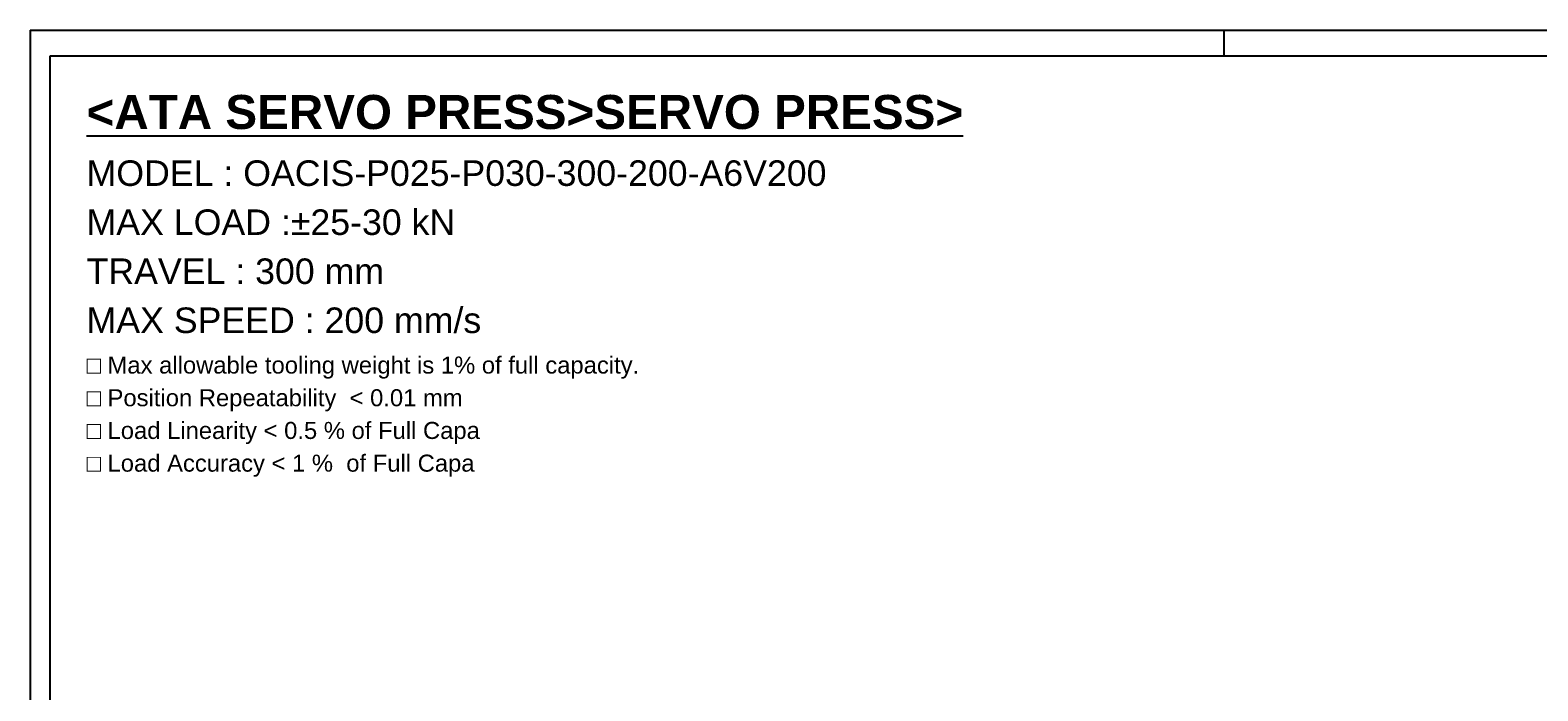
# Model space of a CAD drawing. Extents: x 47048 to 48775, y 4691 to 5879.
# Tile 7 of 28: x 47048 to 48110, y 5413 to 5879. Entities that reach past the tile are written whole.
import ezdxf

# ---------------------------------------------------------------- set-up
doc = ezdxf.new("R2010")
doc.units = 0
doc.header["$LTSCALE"] = 25.4
doc.layers.get('0').update_dxf_attribs({"linetype": 'CONTINUOUS'})
doc.layers.add('ATA-TEXT', color=7, linetype='CONTINUOUS')
doc.styles.add('주 문자 (ISO)', font='arial.ttf')

# ---------------------------------------------------------------- blocks, each defined once
blk = doc.blocks.new('ata-Border-A1-002')
at = {"color": 253, "ltscale": 0.5}
for p, q in [((0, 594), (841, 594)), ((0, 594), (0, 0)), ((420.5, 594), (420.5, 585))]:
    blk.add_line(p, q, dxfattribs=at)
blk.add_line((7, 585), (834, 585))
at = {"ltscale": 0.5}
blk.add_line((7, 9), (7, 585), dxfattribs=at)

msp = doc.modelspace()

# ---------------------------------------------------------------- block references
at = {"xscale": 2, "yscale": 2, "zscale": 2}
msp.add_blockref('ata-Border-A1-002', (47047.9785069, 4690.5462321), dxfattribs=at)
msp.add_blockref('ata-Border-A1-002', (47047.9785069, 4690.5462321), dxfattribs=at)

# ---------------------------------------------------------------- texts
at = {"layer": 'ATA-TEXT', "color": 7, "insert": (47087.7214838, 5832.8511542), "char_height": 7, "attachment_point": 1, "line_spacing_factor": 1.151952, "style": '주 문자 (ISO)'}
msp.add_mtext('{\\fArial|b1|i0|c129|p34;\\H3.42860x;\\L<ATA SERVO PRESS>SERVO PRESS>}\\P{\\fArial|b0|i0|c129|p34;\\H2.57145x;MODEL : OACIS-P025-P030-300-200-A}{\\fArial|b0|i0|c0|p34;\\H2.57145x;6V200}\\P{\\fArial|b0|i0|c129|p34;\\H2.57145x;MAX LOAD :±25-30 kN}\\P{\\fArial|b0|i0|c129|p34;\\H2.57145x;TRAVEL : 300 mm}\\P{\\fArial|b0|i0|c129|p34;\\H2.57145x;MAX SPEED : 200 mm/s}\\P{\\fArial|b0|i0|c129|p34;\\H1.71439x;□ Max allowable tooling weight is 1% of full capacity.}\\P{\\fArial|b0|i0|c129|p34;\\H1.71439x;□ Position Repeatability  }{\\fArial|b0|i0|c129|p34;\\H1.71439x;<}{\\fArial|b0|i0|c129|p34;\\H1.71439x; 0.01 mm}\\P{\\fArial|b0|i0|c129|p34;\\H1.71439x;□ Load Linearity }{\\fArial|b0|i0|c129|p34;\\H1.71439x;<}{\\fArial|b0|i0|c129|p34;\\H1.71439x; 0.5 % of Full Capa}\\P{\\fArial|b0|i0|c129|p34;\\H1.71439x;□ Load Accuracy }{\\fArial|b0|i0|c129|p34;\\H1.71439x;<}{\\fArial|b0|i0|c129|p34;\\H1.71439x; 1 %  of Full Capa}', dxfattribs=at)

doc.saveas('drawing.dxf')
